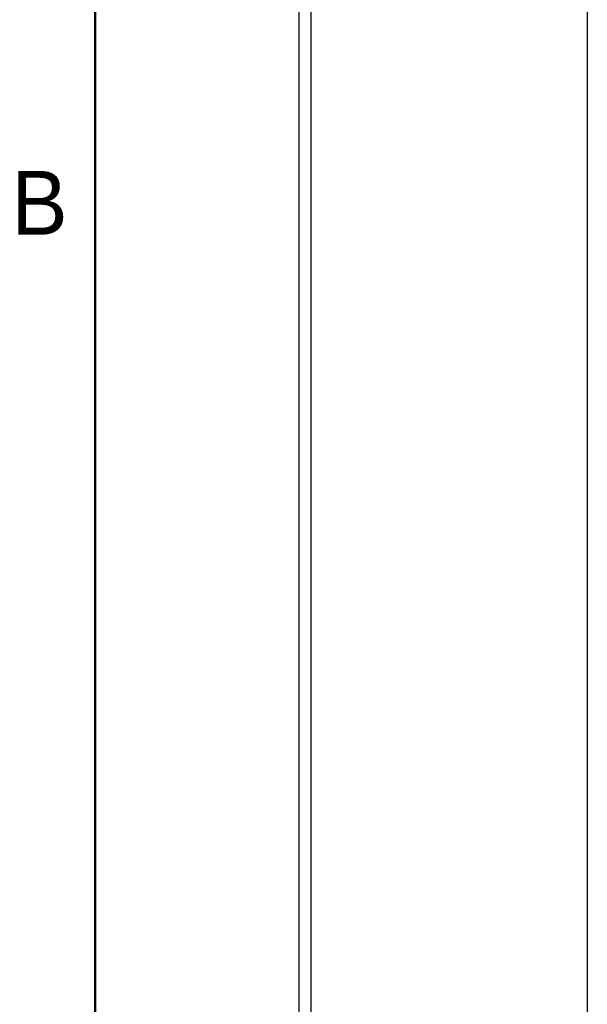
# Model space of a CAD drawing. Header units: millimetres. Extents: x 0 to 844, y -2 to 552.
# Tile 3 of 151: x 21 to 56, y 159 to 221. Entities that reach past the tile are written whole.
import ezdxf

# ---------------------------------------------------------------- set-up
doc = ezdxf.new("R2010")
doc.units = ezdxf.units.MM
doc.styles.add('SLDTEXTSTYLE1', font='ARIAL.TTF', dxfattribs={"width": 0.948})

msp = doc.modelspace()

# ---------------------------------------------------------------- linework, layer by layer
at = {"color": 7, "linetype": 'Continuous', "lineweight": 50}
msp.add_line((25.4, 546.1), (25.4, 12.7), dxfattribs=at)
at = {"color": 7, "linetype": 'Continuous', "lineweight": 25}
for p, q in [((56.253, 410.275), (56.253, 121.143)), ((38.168, 408.134), (38.168, 123.283)), ((38.918, 408.269), (38.918, 123.148))]:
    msp.add_line(p, q, dxfattribs=at)

# ---------------------------------------------------------------- texts
at = {"color": 7, "linetype": 'Continuous', "lineweight": 0, "insert": (21.905, 211.447), "char_height": 4, "attachment_point": 2, "style": 'SLDTEXTSTYLE1'}
msp.add_mtext('B', dxfattribs=at)

doc.saveas('drawing.dxf')
